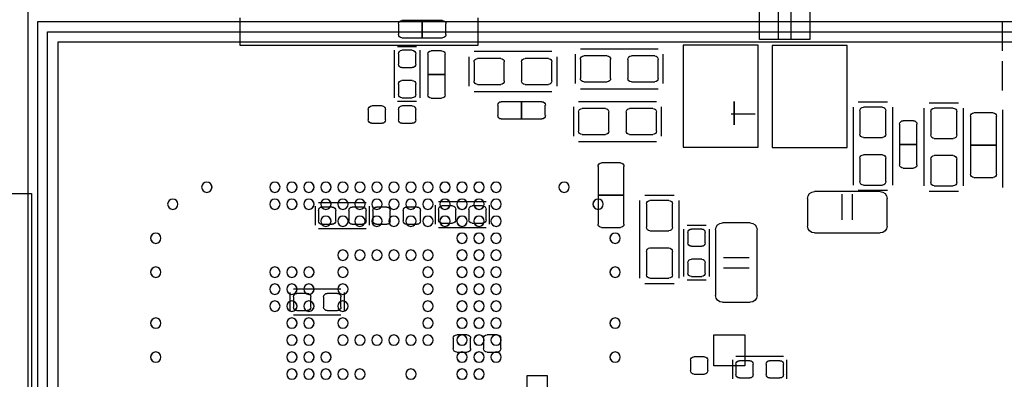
# Model space of a CAD drawing. Header units: inches. Extents: x -2.12 to 5.58, y -1.38 to 1.5.
# Tile 14 of 32: x -0.97 to 0.17, y 0.02 to 0.43. Entities that reach past the tile are written whole.
import ezdxf

# ---------------------------------------------------------------- set-up
doc = ezdxf.new("R2010")
doc.units = ezdxf.units.IN
doc.header["$MEASUREMENT"] = 0
for name, color, linetype in [('INTF_BLUE', 7, 'Continuous'), ('INTF_CYAN', 7, 'Continuous'), ('INTF_GREEN_1', 7, 'Continuous'), ('INTF_GREEN_3', 7, 'Continuous'), ('INTF_MAGENTA', 7, 'Continuous'), ('INTF_MAGENTA_1', 7, 'Continuous'), ('INTF_RED_3', 7, 'Continuous'), ('INTF_YELLOW_1', 7, 'Continuous'), ('INTF_YELLOW_2', 7, 'Continuous'), ('WHITE', 7, 'Continuous')]:
    doc.layers.add(name, color=color, linetype=linetype)

# ---------------------------------------------------------------- blocks, each defined once
blk = doc.blocks.new('DDD71C7C7C9CF9294EF7B95702A5EAB48181DBE0$$$B8A4396250C5687B1D31E70758B30729E1AC4426')
at = {"layer": 'INTF_MAGENTA', "color": 6}
for p, q in [((-222.894, -81.89), (-222.894, -78.887)), ((-222.894, -78.887), (-220.691, -78.887)), ((-220.691, -78.887), (-220.691, -81.89)), ((-220.278, -78.88), (-218.075, -78.88)), ((-220.278, -81.883), (-220.278, -78.88)), ((-218.075, -78.88), (-218.075, -81.883)), ((-210.236, -78.93), (-209.677, -78.93)), ((-210.337, -80.429), (-210.337, -79.032)), ((-209.575, -79.032), (-209.575, -80.429)), ((-209.677, -80.531), (-210.236, -80.531)), ((-220.691, -81.89), (-222.894, -81.89)), ((-218.075, -81.883), (-220.278, -81.883)), ((-223.048, -84.023), (-223.048, -83.261)), ((-222.743, -84.023), (-222.743, -83.261)), ((-212.38, -84.145), (-212.38, -83.586)), ((-212.278, -83.485), (-210.881, -83.485)), ((-210.779, -83.586), (-210.779, -84.145)), ((-218.745, -84.188), (-218.186, -84.188)), ((-218.846, -85.687), (-218.846, -84.29)), ((-218.084, -84.29), (-218.084, -85.687)), ((-210.881, -84.247), (-212.278, -84.247)), ((-219.253, -85.126), (-220.015, -85.126)), ((-219.253, -85.43), (-220.015, -85.43)), ((-218.186, -85.788), (-218.745, -85.788)), ((-208.115, -86.716), (-208.115, -86.157)), ((-208.013, -86.055), (-206.616, -86.055)), ((-206.515, -86.157), (-206.515, -86.716)), ((-206.616, -86.817), (-208.013, -86.817)), ((-221.12, -88.697), (-221.12, -88.138)), ((-221.018, -88.036), (-219.621, -88.036)), ((-219.519, -88.138), (-219.519, -88.697)), ((-214.088, -89.619), (-214.088, -88.611)), ((-214.088, -88.611), (-213.478, -88.611)), ((-213.478, -88.611), (-213.478, -89.619))]:
    blk.add_line(p, q, dxfattribs=at)
at = {"layer": 'WHITE', "color": 7}
for p, q in [((-211.099, -78.562), (-211.099, -78.257)), ((-210.998, -78.156), (-210.401, -78.156)), ((-210.401, -78.156), (-210.401, -78.664)), ((-210.401, -78.156), (-209.804, -78.156)), ((-210.401, -78.664), (-210.401, -78.156)), ((-209.702, -78.257), (-209.702, -78.562)), ((-210.401, -78.664), (-210.998, -78.664)), ((-209.804, -78.664), (-210.401, -78.664)), ((-217.234, -79.197), (-216.548, -79.197)), ((-215.837, -79.197), (-215.151, -79.197)), ((-214.109, -79.273), (-213.423, -79.273)), ((-212.712, -79.273), (-212.026, -79.273)), ((-211.074, -79.743), (-211.074, -79.147)), ((-210.972, -79.045), (-210.668, -79.045)), ((-210.566, -79.147), (-210.566, -79.743)), ((-210.21, -79.439), (-210.21, -79.134)), ((-210.109, -79.032), (-209.804, -79.032)), ((-209.702, -79.134), (-209.702, -79.439)), ((-217.335, -79.858), (-217.335, -79.299)), ((-216.446, -79.299), (-216.446, -79.858)), ((-215.938, -79.858), (-215.938, -79.299)), ((-215.049, -79.299), (-215.049, -79.858)), ((-214.211, -79.934), (-214.211, -79.375)), ((-213.322, -79.375), (-213.322, -79.934)), ((-212.814, -79.934), (-212.814, -79.375)), ((-211.925, -79.375), (-211.925, -79.934)), ((-209.804, -79.54), (-210.109, -79.54)), ((-210.566, -79.743), (-211.074, -79.743)), ((-211.074, -80.34), (-211.074, -79.743)), ((-211.074, -79.743), (-210.566, -79.743)), ((-210.566, -79.743), (-210.566, -80.34)), ((-216.548, -79.959), (-217.234, -79.959)), ((-215.151, -79.959), (-215.837, -79.959)), ((-213.423, -80.035), (-214.109, -80.035)), ((-212.026, -80.035), (-212.712, -80.035)), ((-210.21, -80.328), (-210.21, -80.023)), ((-210.109, -79.921), (-209.804, -79.921)), ((-209.702, -80.023), (-209.702, -80.328)), ((-210.668, -80.442), (-210.972, -80.442)), ((-209.804, -80.429), (-210.109, -80.429)), ((-226.009, -80.734), (-225.45, -80.734)), ((-223.926, -80.709), (-223.368, -80.709)), ((-214.02, -80.95), (-214.02, -80.645)), ((-213.919, -80.543), (-213.322, -80.543)), ((-213.322, -80.543), (-213.322, -81.051)), ((-213.322, -80.543), (-212.725, -80.543)), ((-213.322, -81.051), (-213.322, -80.543)), ((-212.624, -80.645), (-212.624, -80.95)), ((-210.111, -80.67), (-209.806, -80.67)), ((-209.222, -80.67), (-208.917, -80.67)), ((-227.279, -81.823), (-227.279, -80.973)), ((-227.179, -80.873), (-226.617, -80.873)), ((-226.517, -80.973), (-226.517, -81.823)), ((-226.111, -81.521), (-226.111, -80.835)), ((-225.349, -80.835), (-225.349, -81.521)), ((-224.028, -81.496), (-224.028, -80.81)), ((-223.266, -80.81), (-223.266, -81.496)), ((-217.284, -81.407), (-217.284, -80.848)), ((-217.183, -80.747), (-216.497, -80.747)), ((-216.395, -80.848), (-216.395, -81.407)), ((-215.887, -81.407), (-215.887, -80.848)), ((-215.786, -80.747), (-215.1, -80.747)), ((-214.998, -80.848), (-214.998, -81.407)), ((-210.213, -81.077), (-210.213, -80.772)), ((-209.705, -80.772), (-209.705, -81.077)), ((-209.324, -81.077), (-209.324, -80.772)), ((-208.816, -80.772), (-208.816, -81.077)), ((-224.942, -81.801), (-224.942, -81.204)), ((-224.841, -81.102), (-224.536, -81.102)), ((-224.434, -81.204), (-224.434, -81.801)), ((-213.322, -81.051), (-213.919, -81.051)), ((-212.725, -81.051), (-213.322, -81.051)), ((-209.806, -81.178), (-210.111, -81.178)), ((-208.917, -81.178), (-209.222, -81.178)), ((-223.368, -81.597), (-223.926, -81.597)), ((-216.497, -81.509), (-217.183, -81.509)), ((-215.1, -81.509), (-215.786, -81.509)), ((-227.279, -81.823), (-226.517, -81.823)), ((-227.279, -82.673), (-227.279, -81.823)), ((-226.517, -81.823), (-227.279, -81.823)), ((-226.517, -81.823), (-226.517, -82.673)), ((-225.45, -81.623), (-226.009, -81.623)), ((-224.434, -81.801), (-224.942, -81.801)), ((-224.942, -82.398), (-224.942, -81.801)), ((-224.942, -81.801), (-224.434, -81.801)), ((-224.434, -81.801), (-224.434, -82.398)), ((-226.009, -82.131), (-225.45, -82.131)), ((-223.926, -82.106), (-223.368, -82.106)), ((-226.111, -82.918), (-226.111, -82.233)), ((-225.349, -82.233), (-225.349, -82.918)), ((-224.028, -82.893), (-224.028, -82.207)), ((-223.266, -82.207), (-223.266, -82.893)), ((-216.332, -83.296), (-216.332, -82.446)), ((-216.232, -82.346), (-215.67, -82.346)), ((-215.57, -82.446), (-215.57, -83.296)), ((-224.536, -82.499), (-224.841, -82.499)), ((-226.617, -82.773), (-227.179, -82.773)), ((-225.45, -83.02), (-226.009, -83.02)), ((-223.368, -82.995), (-223.926, -82.995)), ((-216.332, -83.296), (-215.57, -83.296)), ((-216.332, -84.146), (-216.332, -83.296)), ((-215.57, -83.296), (-216.332, -83.296)), ((-215.57, -83.296), (-215.57, -84.146)), ((-217.754, -84.239), (-217.754, -83.553)), ((-217.653, -83.452), (-217.094, -83.452)), ((-216.992, -83.553), (-216.992, -84.239)), ((-212.176, -83.612), (-211.872, -83.612)), ((-211.287, -83.612), (-210.983, -83.612)), ((-212.278, -84.018), (-212.278, -83.713)), ((-211.77, -83.713), (-211.77, -84.018)), ((-211.389, -84.018), (-211.389, -83.713)), ((-210.881, -83.713), (-210.881, -84.018)), ((-210.35, -84.049), (-210.35, -83.744)), ((-210.249, -83.642), (-209.944, -83.642)), ((-209.842, -83.744), (-209.842, -84.049)), ((-209.461, -84.049), (-209.461, -83.744)), ((-209.36, -83.642), (-209.055, -83.642)), ((-208.953, -83.744), (-208.953, -84.049)), ((-211.872, -84.12), (-212.176, -84.12)), ((-210.983, -84.12), (-211.287, -84.12)), ((-209.944, -84.15), (-210.249, -84.15)), ((-209.055, -84.15), (-209.36, -84.15)), ((-218.719, -84.696), (-218.719, -84.391)), ((-218.618, -84.29), (-218.313, -84.29)), ((-218.211, -84.391), (-218.211, -84.696)), ((-217.094, -84.341), (-217.653, -84.341)), ((-215.67, -84.246), (-216.232, -84.246)), ((-218.313, -84.798), (-218.618, -84.798)), ((-217.754, -85.636), (-217.754, -84.95)), ((-217.653, -84.849), (-217.094, -84.849)), ((-216.992, -84.95), (-216.992, -85.636)), ((-218.719, -85.585), (-218.719, -85.281)), ((-218.618, -85.179), (-218.313, -85.179)), ((-218.211, -85.281), (-218.211, -85.585)), ((-218.313, -85.687), (-218.618, -85.687)), ((-217.094, -85.738), (-217.653, -85.738)), ((-207.912, -86.182), (-207.607, -86.182)), ((-207.023, -86.182), (-206.718, -86.182)), ((-208.013, -86.589), (-208.013, -86.284)), ((-207.505, -86.284), (-207.505, -86.589)), ((-207.124, -86.589), (-207.124, -86.284)), ((-206.616, -86.284), (-206.616, -86.589)), ((-207.607, -86.69), (-207.912, -86.69)), ((-206.718, -86.69), (-207.023, -86.69)), ((-212.712, -87.808), (-212.712, -87.503)), ((-212.611, -87.401), (-212.306, -87.401)), ((-212.204, -87.503), (-212.204, -87.808)), ((-211.823, -87.808), (-211.823, -87.503)), ((-211.722, -87.401), (-211.417, -87.401)), ((-211.315, -87.503), (-211.315, -87.808)), ((-212.306, -87.909), (-212.611, -87.909)), ((-211.417, -87.909), (-211.722, -87.909)), ((-220.917, -88.163), (-220.612, -88.163)), ((-220.028, -88.163), (-219.723, -88.163)), ((-218.796, -88.456), (-218.796, -88.151)), ((-218.694, -88.049), (-218.389, -88.049)), ((-218.288, -88.151), (-218.288, -88.456)), ((-221.018, -88.57), (-221.018, -88.265)), ((-220.51, -88.265), (-220.51, -88.57)), ((-220.129, -88.57), (-220.129, -88.265)), ((-219.621, -88.265), (-219.621, -88.57)), ((-220.612, -88.671), (-220.917, -88.671)), ((-219.723, -88.671), (-220.028, -88.671)), ((-218.389, -88.557), (-218.694, -88.557))]:
    blk.add_line(p, q, dxfattribs=at)
for centre, radius, start, end in [((-210.998, -78.257), 0.102, 90, 180), ((-209.804, -78.257), 0.102, 360, 90), ((-210.998, -78.562), 0.102, 180, 270), ((-209.804, -78.562), 0.102, 270, 0), ((-217.234, -79.299), 0.102, 90, 180), ((-216.548, -79.299), 0.102, 360, 90), ((-215.837, -79.299), 0.102, 90, 180), ((-215.151, -79.299), 0.102, 360, 90), ((-214.109, -79.375), 0.102, 90, 180), ((-213.423, -79.375), 0.102, 360, 90), ((-212.712, -79.375), 0.102, 90, 180), ((-212.026, -79.375), 0.102, 360, 90), ((-210.972, -79.147), 0.102, 90, 180), ((-210.668, -79.147), 0.102, 360, 90), ((-210.109, -79.134), 0.102, 90, 180), ((-209.804, -79.134), 0.102, 360, 90), ((-210.109, -79.439), 0.102, 180, 270), ((-209.804, -79.439), 0.102, 270, 0), ((-217.234, -79.858), 0.102, 180, 270), ((-216.548, -79.858), 0.102, 270, 0), ((-215.837, -79.858), 0.102, 180, 270), ((-215.151, -79.858), 0.102, 270, 0), ((-214.109, -79.934), 0.102, 180, 270), ((-213.423, -79.934), 0.102, 270, 0), ((-212.712, -79.934), 0.102, 180, 270), ((-212.026, -79.934), 0.102, 270, 0), ((-210.109, -80.023), 0.102, 90, 180), ((-209.804, -80.023), 0.102, 360, 90), ((-210.972, -80.34), 0.102, 180, 270), ((-210.668, -80.34), 0.102, 270, 0), ((-210.109, -80.328), 0.102, 180, 270), ((-209.804, -80.328), 0.102, 270, 0), ((-226.009, -80.835), 0.102, 90, 180), ((-225.45, -80.835), 0.102, 360, 90), ((-223.926, -80.81), 0.102, 90, 180), ((-223.368, -80.81), 0.102, 360, 90), ((-213.919, -80.645), 0.102, 90, 180), ((-212.725, -80.645), 0.102, 360, 90), ((-210.111, -80.772), 0.102, 90, 180), ((-209.806, -80.772), 0.102, 360, 90), ((-209.222, -80.772), 0.102, 90, 180), ((-208.917, -80.772), 0.102, 360, 90), ((-227.179, -80.973), 0.1, 89.9989, 180.0011), ((-226.617, -80.973), 0.1, 359.9989, 90.0011), ((-217.183, -80.848), 0.102, 90, 180), ((-216.497, -80.848), 0.102, 360, 90), ((-215.786, -80.848), 0.102, 90, 180), ((-215.1, -80.848), 0.102, 360, 90), ((-213.919, -80.95), 0.102, 180, 270), ((-212.725, -80.95), 0.102, 270, 0), ((-224.841, -81.204), 0.102, 90, 180), ((-224.536, -81.204), 0.102, 360, 90), ((-210.111, -81.077), 0.102, 180, 270), ((-209.806, -81.077), 0.102, 270, 0), ((-209.222, -81.077), 0.102, 180, 270), ((-208.917, -81.077), 0.102, 270, 0), ((-226.009, -81.521), 0.102, 180, 270), ((-225.45, -81.521), 0.102, 270, 0), ((-223.926, -81.496), 0.102, 180, 270), ((-223.368, -81.496), 0.102, 270, 0), ((-217.183, -81.407), 0.102, 180, 270), ((-216.497, -81.407), 0.102, 270, 0), ((-215.786, -81.407), 0.102, 180, 270), ((-215.1, -81.407), 0.102, 270, 0), ((-226.009, -82.233), 0.102, 90, 180), ((-225.45, -82.233), 0.102, 360, 90), ((-223.926, -82.207), 0.102, 90, 180), ((-223.368, -82.207), 0.102, 360, 90), ((-224.841, -82.398), 0.102, 180, 270), ((-224.536, -82.398), 0.102, 270, 0), ((-216.232, -82.446), 0.1, 89.9989, 180.0011), ((-215.67, -82.446), 0.1, 359.9989, 90.0011), ((-227.179, -82.673), 0.1, 179.9989, 270.0011), ((-226.617, -82.673), 0.1, 269.9989, 0.0011), ((-226.009, -82.918), 0.102, 180, 270), ((-225.45, -82.918), 0.102, 270, 0), ((-223.926, -82.893), 0.102, 180, 270), ((-223.368, -82.893), 0.102, 270, 0), ((-217.653, -83.553), 0.102, 90, 180), ((-217.094, -83.553), 0.102, 360, 90), ((-212.176, -83.713), 0.102, 90, 180), ((-211.872, -83.713), 0.102, 360, 90), ((-211.287, -83.713), 0.102, 90, 180), ((-210.983, -83.713), 0.102, 360, 90), ((-210.249, -83.744), 0.102, 90, 180), ((-209.944, -83.744), 0.102, 360, 90), ((-209.36, -83.744), 0.102, 90, 180), ((-209.055, -83.744), 0.102, 360, 90), ((-216.232, -84.146), 0.1, 179.9989, 270.0011), ((-215.67, -84.146), 0.1, 269.9989, 0.0011), ((-212.176, -84.018), 0.102, 180, 270), ((-211.872, -84.018), 0.102, 270, 0), ((-211.287, -84.018), 0.102, 180, 270), ((-210.983, -84.018), 0.102, 270, 0), ((-210.249, -84.049), 0.102, 180, 270), ((-209.944, -84.049), 0.102, 270, 0), ((-209.36, -84.049), 0.102, 180, 270), ((-209.055, -84.049), 0.102, 270, 0), ((-218.618, -84.391), 0.102, 90, 180), ((-218.313, -84.391), 0.102, 360, 90), ((-217.653, -84.239), 0.102, 180, 270), ((-217.094, -84.239), 0.102, 270, 0), ((-218.618, -84.696), 0.102, 180, 270), ((-218.313, -84.696), 0.102, 270, 0), ((-217.653, -84.95), 0.102, 90, 180), ((-217.094, -84.95), 0.102, 360, 90), ((-218.618, -85.281), 0.102, 90, 180), ((-218.313, -85.281), 0.102, 360, 90), ((-218.618, -85.585), 0.102, 180, 270), ((-218.313, -85.585), 0.102, 270, 0), ((-217.653, -85.636), 0.102, 180, 270), ((-217.094, -85.636), 0.102, 270, 0), ((-207.912, -86.284), 0.102, 90, 180), ((-207.607, -86.284), 0.102, 360, 90), ((-207.023, -86.284), 0.102, 90, 180), ((-206.718, -86.284), 0.102, 360, 90), ((-207.912, -86.589), 0.102, 180, 270), ((-207.607, -86.589), 0.102, 270, 0), ((-207.023, -86.589), 0.102, 180, 270), ((-206.718, -86.589), 0.102, 270, 0), ((-212.611, -87.503), 0.102, 90, 180), ((-212.306, -87.503), 0.102, 360, 90), ((-211.722, -87.503), 0.102, 90, 180), ((-211.417, -87.503), 0.102, 360, 90), ((-212.611, -87.808), 0.102, 180, 270), ((-212.306, -87.808), 0.102, 270, 0), ((-211.722, -87.808), 0.102, 180, 270), ((-211.417, -87.808), 0.102, 270, 0), ((-220.917, -88.265), 0.102, 90, 180), ((-220.612, -88.265), 0.102, 360, 90), ((-220.028, -88.265), 0.102, 90, 180), ((-219.723, -88.265), 0.102, 360, 90), ((-218.694, -88.151), 0.102, 90, 180), ((-218.389, -88.151), 0.102, 360, 90), ((-218.694, -88.456), 0.102, 180, 270), ((-218.389, -88.456), 0.102, 270, 0), ((-220.917, -88.57), 0.102, 180, 270), ((-220.612, -88.57), 0.102, 270, 0), ((-220.028, -88.57), 0.102, 180, 270), ((-219.723, -88.57), 0.102, 270, 0)]:
    blk.add_arc(centre, radius, start, end, dxfattribs=at)
blk = doc.blocks.new('S70CR100-TOP')
at = {"color": 0}
blk.add_blockref('DDD71C7C7C9CF9294EF7B95702A5EAB48181DBE0$$$B8A4396250C5687B1D31E70758B30729E1AC4426', (0, 0), dxfattribs=at)
blk = doc.blocks.new('3873F21D59116B9BB77B534D235B23D2048C078A$$$B8A4396250C5687B1D31E70758B30729E1AC4426')
at = {"layer": 'INTF_BLUE', "color": 5}
for p, q in [((-221.7926, -77.8004), (-221.7926, -78.7144)), ((-221.2338, -77.8004), (-221.2338, -78.7144)), ((-220.8786, -78.7144), (-220.8786, -77.8004)), ((-220.3198, -78.7144), (-220.3198, -77.8004)), ((-221.7926, -78.7144), (-220.8786, -78.7144)), ((-221.2338, -78.7144), (-220.3198, -78.7144)), ((-219.5655, -80.5365), (-219.5655, -81.225)), ((-219.4843, -80.8984), (-220.1864, -80.8984))]:
    blk.add_line(p, q, dxfattribs=at)
at = {"layer": 'INTF_MAGENTA_1', "color": 6}
for centre in [(-214.5714, -83.0592), (-212.5714, -83.0592), (-212.0714, -83.0592), (-211.5714, -83.0592), (-211.0714, -83.0592), (-210.5714, -83.0592), (-210.0714, -83.0592), (-209.5714, -83.0592), (-209.0714, -83.0592), (-208.5714, -83.0592), (-208.0714, -83.0592), (-207.5714, -83.0592), (-207.0714, -83.0592), (-206.5714, -83.0592), (-206.0714, -83.0592), (-204.0714, -83.0592), (-215.5714, -83.5592), (-212.5714, -83.5592), (-212.0714, -83.5592), (-211.5714, -83.5592), (-211.0714, -83.5592), (-210.5714, -83.5592), (-210.0714, -83.5592), (-209.5714, -83.5592), (-209.0714, -83.5592), (-208.5714, -83.5592), (-208.0714, -83.5592), (-207.5714, -83.5592), (-207.0714, -83.5592), (-206.5714, -83.5592), (-206.0714, -83.5592), (-203.0714, -83.5592), (-212.5714, -84.0592), (-212.0714, -84.0592), (-211.5714, -84.0592), (-211.0714, -84.0592), (-210.5714, -84.0592), (-210.0714, -84.0592), (-209.5714, -84.0592), (-209.0714, -84.0592), (-208.5714, -84.0592), (-208.0714, -84.0592), (-207.5714, -84.0592), (-216.0714, -84.5592), (-212.5714, -84.5592), (-212.0714, -84.5592), (-211.5714, -84.5592), (-202.5714, -84.5592), (-212.5714, -85.0592), (-212.0714, -85.0592), (-211.5714, -85.0592), (-210.5714, -85.0592), (-210.0714, -85.0592), (-209.5714, -85.0592), (-209.0714, -85.0592), (-208.5714, -85.0592), (-208.0714, -85.0592), (-216.0714, -85.5592), (-212.5714, -85.5592), (-212.0714, -85.5592), (-211.5714, -85.5592), (-210.5714, -85.5592), (-208.0714, -85.5592), (-207.0714, -85.5592), (-206.5714, -85.5592), (-206.0714, -85.5592), (-202.5714, -85.5592), (-212.5714, -86.0592), (-212.0714, -86.0592), (-211.5714, -86.0592), (-210.5714, -86.0592), (-208.0714, -86.0592), (-207.0714, -86.0592), (-206.5714, -86.0592), (-206.0714, -86.0592), (-212.5714, -86.5592), (-212.0714, -86.5592), (-211.5714, -86.5592), (-210.5714, -86.5592), (-208.0714, -86.5592), (-207.0714, -86.5592), (-206.5714, -86.5592), (-206.0714, -86.5592), (-216.0714, -87.0592), (-212.5714, -87.0592), (-212.0714, -87.0592), (-211.5714, -87.0592), (-210.5714, -87.0592), (-208.0714, -87.0592), (-207.0714, -87.0592), (-206.5714, -87.0592), (-202.5714, -87.0592), (-212.5714, -87.5592), (-212.0714, -87.5592), (-211.5714, -87.5592), (-210.5714, -87.5592), (-210.0714, -87.5592), (-209.5714, -87.5592), (-209.0714, -87.5592), (-208.5714, -87.5592), (-208.0714, -87.5592), (-207.0714, -87.5592), (-206.5714, -87.5592), (-216.0714, -88.0592), (-212.5714, -88.0592), (-212.0714, -88.0592), (-211.5714, -88.0592), (-207.5714, -88.0592), (-207.0714, -88.0592), (-206.5714, -88.0592), (-202.5714, -88.0592), (-212.0714, -88.5592), (-211.5714, -88.5592), (-210.0714, -88.5592), (-208.5714, -88.5592), (-208.0714, -88.5592), (-207.5714, -88.5592), (-207.0714, -88.5592), (-206.5714, -88.5592)]:
    blk.add_circle(centre, 0.1524, dxfattribs=at)
at = {"layer": 'INTF_RED_3', "color": 1}
for p, q in [((-200.279, -78.486), (-245.237, -78.486)), ((-199.39, -78.486), (-200.279, -78.486)), ((-199.39, -112.776), (-199.39, -78.486))]:
    blk.add_line(p, q, dxfattribs=at)
blk = doc.blocks.new('S70CR100-BOT')
at = {"color": 0}
blk.add_blockref('3873F21D59116B9BB77B534D235B23D2048C078A$$$B8A4396250C5687B1D31E70758B30729E1AC4426', (0, 0), dxfattribs=at)
blk = doc.blocks.new('31673240982F5778DC3FB12357F58391CCFCB263$$$B8A4396250C5687B1D31E70758B30729E1AC4426')
at = {"layer": 'INTF_CYAN', "color": 4}
for centre in [(-214.5714, -83.0592), (-212.5714, -83.0592), (-212.0714, -83.0592), (-211.5714, -83.0592), (-211.0714, -83.0592), (-210.5714, -83.0592), (-210.0714, -83.0592), (-209.5714, -83.0592), (-209.0714, -83.0592), (-208.5714, -83.0592), (-208.0714, -83.0592), (-207.5714, -83.0592), (-207.0714, -83.0592), (-206.5714, -83.0592), (-206.0714, -83.0592), (-204.0714, -83.0592), (-215.5714, -83.5592), (-212.5714, -83.5592), (-212.0714, -83.5592), (-211.5714, -83.5592), (-211.0714, -83.5592), (-210.5714, -83.5592), (-210.0714, -83.5592), (-209.5714, -83.5592), (-209.0714, -83.5592), (-208.5714, -83.5592), (-208.0714, -83.5592), (-207.5714, -83.5592), (-207.0714, -83.5592), (-206.5714, -83.5592), (-206.0714, -83.5592), (-203.0714, -83.5592), (-212.5714, -84.0592), (-212.0714, -84.0592), (-211.5714, -84.0592), (-211.0714, -84.0592), (-210.5714, -84.0592), (-210.0714, -84.0592), (-209.5714, -84.0592), (-209.0714, -84.0592), (-208.5714, -84.0592), (-208.0714, -84.0592), (-207.5714, -84.0592), (-216.0714, -84.5592), (-212.5714, -84.5592), (-212.0714, -84.5592), (-211.5714, -84.5592), (-202.5714, -84.5592), (-212.5714, -85.0592), (-212.0714, -85.0592), (-211.5714, -85.0592), (-210.5714, -85.0592), (-210.0714, -85.0592), (-209.5714, -85.0592), (-209.0714, -85.0592), (-208.5714, -85.0592), (-208.0714, -85.0592), (-216.0714, -85.5592), (-212.5714, -85.5592), (-212.0714, -85.5592), (-211.5714, -85.5592), (-210.5714, -85.5592), (-208.0714, -85.5592), (-207.0714, -85.5592), (-206.5714, -85.5592), (-206.0714, -85.5592), (-202.5714, -85.5592), (-212.5714, -86.0592), (-212.0714, -86.0592), (-211.5714, -86.0592), (-210.5714, -86.0592), (-208.0714, -86.0592), (-207.0714, -86.0592), (-206.5714, -86.0592), (-206.0714, -86.0592), (-212.5714, -86.5592), (-212.0714, -86.5592), (-211.5714, -86.5592), (-210.5714, -86.5592), (-208.0714, -86.5592), (-207.0714, -86.5592), (-206.5714, -86.5592), (-206.0714, -86.5592), (-216.0714, -87.0592), (-212.5714, -87.0592), (-212.0714, -87.0592), (-211.5714, -87.0592), (-210.5714, -87.0592), (-208.0714, -87.0592), (-207.0714, -87.0592), (-206.5714, -87.0592), (-202.5714, -87.0592), (-212.5714, -87.5592), (-212.0714, -87.5592), (-211.5714, -87.5592), (-210.5714, -87.5592), (-210.0714, -87.5592), (-209.5714, -87.5592), (-209.0714, -87.5592), (-208.5714, -87.5592), (-208.0714, -87.5592), (-207.0714, -87.5592), (-206.5714, -87.5592), (-216.0714, -88.0592), (-212.5714, -88.0592), (-212.0714, -88.0592), (-211.5714, -88.0592), (-207.5714, -88.0592), (-207.0714, -88.0592), (-206.5714, -88.0592), (-202.5714, -88.0592), (-212.0714, -88.5592), (-211.5714, -88.5592), (-210.0714, -88.5592), (-208.5714, -88.5592), (-208.0714, -88.5592), (-207.5714, -88.5592), (-207.0714, -88.5592), (-206.5714, -88.5592)]:
    blk.add_circle(centre, 0.1524, dxfattribs=at)
at = {"layer": 'INTF_GREEN_1', "color": 3}
for p, q in [((-212.0383, -78.0783), (-212.0383, -78.8911)), ((-205.0533, -78.8911), (-205.0533, -78.0783)), ((-199.1018, -78.1847), (-245.5488, -78.1847)), ((-199.1018, -113.0747), (-199.1018, -78.1847)), ((-199.7018, -78.7847), (-244.9488, -78.7847)), ((-212.0383, -78.8911), (-205.0533, -78.8911)), ((-199.7018, -112.4747), (-199.7018, -78.7847)), ((-219.5655, -80.5365), (-219.5655, -81.225)), ((-219.4843, -80.8984), (-220.1864, -80.8984)), ((-219.8876, -87.4016), (-219.8876, -88.3156)), ((-218.9736, -87.4016), (-219.8876, -87.4016)), ((-218.9736, -88.3156), (-218.9736, -87.4016)), ((-219.8876, -88.3156), (-218.9736, -88.3156))]:
    blk.add_line(p, q, dxfattribs=at)
at = {"layer": 'INTF_YELLOW_2', "color": 2}
for p, q in [((-219.5655, -80.5365), (-219.5655, -81.225)), ((-219.4843, -80.8984), (-220.1864, -80.8984)), ((-219.8876, -87.4016), (-219.8876, -88.3156)), ((-218.9736, -87.4016), (-219.8876, -87.4016)), ((-218.9736, -88.3156), (-218.9736, -87.4016)), ((-219.8876, -88.3156), (-218.9736, -88.3156))]:
    blk.add_line(p, q, dxfattribs=at)
blk = doc.blocks.new('S70CR110-BOT')
at = {"color": 0}
blk.add_blockref('31673240982F5778DC3FB12357F58391CCFCB263$$$B8A4396250C5687B1D31E70758B30729E1AC4426', (0, 0), dxfattribs=at)
blk = doc.blocks.new('FE1B2A364973CD4E62792E9A41617DEF1B491828$$$B8A4396250C5687B1D31E70758B30729E1AC4426')
at = {"layer": 'INTF_GREEN_3', "color": 3}
for p, q in [((-211.099, -78.562), (-211.099, -78.257)), ((-210.998, -78.156), (-210.401, -78.156)), ((-210.401, -78.156), (-210.401, -78.664)), ((-210.401, -78.156), (-209.804, -78.156)), ((-210.401, -78.664), (-210.401, -78.156)), ((-209.702, -78.257), (-209.702, -78.562)), ((-210.401, -78.664), (-210.998, -78.664)), ((-209.804, -78.664), (-210.401, -78.664)), ((-217.234, -79.197), (-216.548, -79.197)), ((-215.837, -79.197), (-215.151, -79.197)), ((-214.109, -79.273), (-213.423, -79.273)), ((-212.712, -79.273), (-212.026, -79.273)), ((-211.074, -79.743), (-211.074, -79.147)), ((-210.972, -79.045), (-210.668, -79.045)), ((-210.566, -79.147), (-210.566, -79.743)), ((-210.21, -79.439), (-210.21, -79.134)), ((-210.109, -79.032), (-209.804, -79.032)), ((-209.702, -79.134), (-209.702, -79.439)), ((-217.335, -79.858), (-217.335, -79.299)), ((-216.446, -79.299), (-216.446, -79.858)), ((-215.938, -79.858), (-215.938, -79.299)), ((-215.049, -79.299), (-215.049, -79.858)), ((-214.211, -79.934), (-214.211, -79.375)), ((-213.322, -79.375), (-213.322, -79.934)), ((-212.814, -79.934), (-212.814, -79.375)), ((-211.925, -79.375), (-211.925, -79.934)), ((-209.804, -79.54), (-210.109, -79.54)), ((-210.566, -79.743), (-211.074, -79.743)), ((-211.074, -80.34), (-211.074, -79.743)), ((-211.074, -79.743), (-210.566, -79.743)), ((-210.566, -79.743), (-210.566, -80.34)), ((-216.548, -79.959), (-217.234, -79.959)), ((-215.151, -79.959), (-215.837, -79.959)), ((-213.423, -80.035), (-214.109, -80.035)), ((-212.026, -80.035), (-212.712, -80.035)), ((-210.21, -80.328), (-210.21, -80.023)), ((-210.109, -79.921), (-209.804, -79.921)), ((-209.702, -80.023), (-209.702, -80.328)), ((-210.668, -80.442), (-210.972, -80.442)), ((-209.804, -80.429), (-210.109, -80.429)), ((-226.009, -80.734), (-225.45, -80.734)), ((-223.926, -80.709), (-223.368, -80.709)), ((-214.02, -80.95), (-214.02, -80.645)), ((-213.919, -80.543), (-213.322, -80.543)), ((-213.322, -80.543), (-213.322, -81.051)), ((-213.322, -80.543), (-212.725, -80.543)), ((-213.322, -81.051), (-213.322, -80.543)), ((-212.624, -80.645), (-212.624, -80.95)), ((-210.111, -80.67), (-209.806, -80.67)), ((-209.222, -80.67), (-208.917, -80.67)), ((-227.279, -81.823), (-227.279, -80.973)), ((-227.179, -80.873), (-226.617, -80.873)), ((-226.517, -80.973), (-226.517, -81.823)), ((-226.111, -81.521), (-226.111, -80.835)), ((-225.349, -80.835), (-225.349, -81.521)), ((-224.028, -81.496), (-224.028, -80.81)), ((-223.266, -80.81), (-223.266, -81.496)), ((-217.284, -81.407), (-217.284, -80.848)), ((-217.183, -80.747), (-216.497, -80.747)), ((-216.395, -80.848), (-216.395, -81.407)), ((-215.887, -81.407), (-215.887, -80.848)), ((-215.786, -80.747), (-215.1, -80.747)), ((-214.998, -80.848), (-214.998, -81.407)), ((-210.213, -81.077), (-210.213, -80.772)), ((-209.705, -80.772), (-209.705, -81.077)), ((-209.324, -81.077), (-209.324, -80.772)), ((-208.816, -80.772), (-208.816, -81.077)), ((-224.942, -81.801), (-224.942, -81.204)), ((-224.841, -81.102), (-224.536, -81.102)), ((-224.434, -81.204), (-224.434, -81.801)), ((-213.322, -81.051), (-213.919, -81.051)), ((-212.725, -81.051), (-213.322, -81.051)), ((-209.806, -81.178), (-210.111, -81.178)), ((-208.917, -81.178), (-209.222, -81.178)), ((-223.368, -81.597), (-223.926, -81.597)), ((-216.497, -81.509), (-217.183, -81.509)), ((-215.1, -81.509), (-215.786, -81.509)), ((-227.279, -81.823), (-226.517, -81.823)), ((-227.279, -82.673), (-227.279, -81.823)), ((-226.517, -81.823), (-227.279, -81.823)), ((-226.517, -81.823), (-226.517, -82.673)), ((-225.45, -81.623), (-226.009, -81.623)), ((-224.434, -81.801), (-224.942, -81.801)), ((-224.942, -82.398), (-224.942, -81.801)), ((-224.942, -81.801), (-224.434, -81.801)), ((-224.434, -81.801), (-224.434, -82.398)), ((-226.009, -82.131), (-225.45, -82.131)), ((-223.926, -82.106), (-223.368, -82.106)), ((-226.111, -82.918), (-226.111, -82.233)), ((-225.349, -82.233), (-225.349, -82.918)), ((-224.028, -82.893), (-224.028, -82.207)), ((-223.266, -82.207), (-223.266, -82.893)), ((-216.332, -83.296), (-216.332, -82.446)), ((-216.232, -82.346), (-215.67, -82.346)), ((-215.57, -82.446), (-215.57, -83.296)), ((-224.536, -82.499), (-224.841, -82.499)), ((-226.617, -82.773), (-227.179, -82.773)), ((-225.45, -83.02), (-226.009, -83.02)), ((-223.368, -82.995), (-223.926, -82.995)), ((-216.332, -83.296), (-215.57, -83.296)), ((-216.332, -84.146), (-216.332, -83.296)), ((-215.57, -83.296), (-216.332, -83.296)), ((-215.57, -83.296), (-215.57, -84.146)), ((-217.754, -84.239), (-217.754, -83.553)), ((-217.653, -83.452), (-217.094, -83.452)), ((-216.992, -83.553), (-216.992, -84.239)), ((-212.176, -83.612), (-211.872, -83.612)), ((-211.287, -83.612), (-210.983, -83.612)), ((-212.278, -84.018), (-212.278, -83.713)), ((-211.77, -83.713), (-211.77, -84.018)), ((-211.389, -84.018), (-211.389, -83.713)), ((-210.881, -83.713), (-210.881, -84.018)), ((-210.35, -84.049), (-210.35, -83.744)), ((-210.249, -83.642), (-209.944, -83.642)), ((-209.842, -83.744), (-209.842, -84.049)), ((-209.461, -84.049), (-209.461, -83.744)), ((-209.36, -83.642), (-209.055, -83.642)), ((-208.953, -83.744), (-208.953, -84.049)), ((-208.75, -84.049), (-208.75, -83.744)), ((-208.648, -83.642), (-208.344, -83.642)), ((-208.242, -83.744), (-208.242, -84.049)), ((-207.861, -84.049), (-207.861, -83.744)), ((-207.759, -83.642), (-207.454, -83.642)), ((-207.353, -83.744), (-207.353, -84.049)), ((-211.872, -84.12), (-212.176, -84.12)), ((-210.983, -84.12), (-211.287, -84.12)), ((-209.944, -84.15), (-210.249, -84.15)), ((-209.055, -84.15), (-209.36, -84.15)), ((-208.344, -84.15), (-208.648, -84.15)), ((-207.454, -84.15), (-207.759, -84.15)), ((-218.719, -84.696), (-218.719, -84.391)), ((-218.618, -84.29), (-218.313, -84.29)), ((-218.211, -84.391), (-218.211, -84.696)), ((-217.094, -84.341), (-217.653, -84.341)), ((-215.67, -84.246), (-216.232, -84.246)), ((-218.313, -84.798), (-218.618, -84.798)), ((-217.754, -85.636), (-217.754, -84.95)), ((-217.653, -84.849), (-217.094, -84.849)), ((-216.992, -84.95), (-216.992, -85.636)), ((-218.719, -85.585), (-218.719, -85.281)), ((-218.618, -85.179), (-218.313, -85.179)), ((-218.211, -85.281), (-218.211, -85.585)), ((-218.313, -85.687), (-218.618, -85.687)), ((-217.094, -85.738), (-217.653, -85.738)), ((-207.912, -86.182), (-207.607, -86.182)), ((-207.023, -86.182), (-206.718, -86.182)), ((-208.013, -86.589), (-208.013, -86.284)), ((-207.505, -86.284), (-207.505, -86.589)), ((-207.124, -86.589), (-207.124, -86.284)), ((-206.616, -86.284), (-206.616, -86.589)), ((-207.607, -86.69), (-207.912, -86.69)), ((-206.718, -86.69), (-207.023, -86.69)), ((-212.712, -87.808), (-212.712, -87.503)), ((-212.611, -87.401), (-212.306, -87.401)), ((-212.204, -87.503), (-212.204, -87.808)), ((-211.823, -87.808), (-211.823, -87.503)), ((-211.722, -87.401), (-211.417, -87.401)), ((-211.315, -87.503), (-211.315, -87.808)), ((-212.306, -87.909), (-212.611, -87.909)), ((-211.417, -87.909), (-211.722, -87.909)), ((-218.796, -88.456), (-218.796, -88.151)), ((-218.694, -88.049), (-218.389, -88.049)), ((-218.288, -88.151), (-218.288, -88.456)), ((-218.389, -88.557), (-218.694, -88.557))]:
    blk.add_line(p, q, dxfattribs=at)
for centre, radius, start, end in [((-210.998, -78.257), 0.102, 90, 180), ((-209.804, -78.257), 0.102, 360, 90), ((-210.998, -78.562), 0.102, 180, 270), ((-209.804, -78.562), 0.102, 270, 0), ((-217.234, -79.299), 0.102, 90, 180), ((-216.548, -79.299), 0.102, 360, 90), ((-215.837, -79.299), 0.102, 90, 180), ((-215.151, -79.299), 0.102, 360, 90), ((-214.109, -79.375), 0.102, 90, 180), ((-213.423, -79.375), 0.102, 360, 90), ((-212.712, -79.375), 0.102, 90, 180), ((-212.026, -79.375), 0.102, 360, 90), ((-210.972, -79.147), 0.102, 90, 180), ((-210.668, -79.147), 0.102, 360, 90), ((-210.109, -79.134), 0.102, 90, 180), ((-209.804, -79.134), 0.102, 360, 90), ((-210.109, -79.439), 0.102, 180, 270), ((-209.804, -79.439), 0.102, 270, 0), ((-217.234, -79.858), 0.102, 180, 270), ((-216.548, -79.858), 0.102, 270, 0), ((-215.837, -79.858), 0.102, 180, 270), ((-215.151, -79.858), 0.102, 270, 0), ((-214.109, -79.934), 0.102, 180, 270), ((-213.423, -79.934), 0.102, 270, 0), ((-212.712, -79.934), 0.102, 180, 270), ((-212.026, -79.934), 0.102, 270, 0), ((-210.109, -80.023), 0.102, 90, 180), ((-209.804, -80.023), 0.102, 360, 90), ((-210.972, -80.34), 0.102, 180, 270), ((-210.668, -80.34), 0.102, 270, 0), ((-210.109, -80.328), 0.102, 180, 270), ((-209.804, -80.328), 0.102, 270, 0), ((-226.009, -80.835), 0.102, 90, 180), ((-225.45, -80.835), 0.102, 360, 90), ((-223.926, -80.81), 0.102, 90, 180), ((-223.368, -80.81), 0.102, 360, 90), ((-213.919, -80.645), 0.102, 90, 180), ((-212.725, -80.645), 0.102, 360, 90), ((-210.111, -80.772), 0.102, 90, 180), ((-209.806, -80.772), 0.102, 360, 90), ((-209.222, -80.772), 0.102, 90, 180), ((-208.917, -80.772), 0.102, 360, 90), ((-227.179, -80.973), 0.1, 89.9989, 180.0011), ((-226.617, -80.973), 0.1, 359.9989, 90.0011), ((-217.183, -80.848), 0.102, 90, 180), ((-216.497, -80.848), 0.102, 360, 90), ((-215.786, -80.848), 0.102, 90, 180), ((-215.1, -80.848), 0.102, 360, 90), ((-213.919, -80.95), 0.102, 180, 270), ((-212.725, -80.95), 0.102, 270, 0), ((-224.841, -81.204), 0.102, 90, 180), ((-224.536, -81.204), 0.102, 360, 90), ((-210.111, -81.077), 0.102, 180, 270), ((-209.806, -81.077), 0.102, 270, 0), ((-209.222, -81.077), 0.102, 180, 270), ((-208.917, -81.077), 0.102, 270, 0), ((-226.009, -81.521), 0.102, 180, 270), ((-225.45, -81.521), 0.102, 270, 0), ((-223.926, -81.496), 0.102, 180, 270), ((-223.368, -81.496), 0.102, 270, 0), ((-217.183, -81.407), 0.102, 180, 270), ((-216.497, -81.407), 0.102, 270, 0), ((-215.786, -81.407), 0.102, 180, 270), ((-215.1, -81.407), 0.102, 270, 0), ((-226.009, -82.233), 0.102, 90, 180), ((-225.45, -82.233), 0.102, 360, 90), ((-223.926, -82.207), 0.102, 90, 180), ((-223.368, -82.207), 0.102, 360, 90), ((-224.841, -82.398), 0.102, 180, 270), ((-224.536, -82.398), 0.102, 270, 0), ((-216.232, -82.446), 0.1, 89.9989, 180.0011), ((-215.67, -82.446), 0.1, 359.9989, 90.0011), ((-227.179, -82.673), 0.1, 179.9989, 270.0011), ((-226.617, -82.673), 0.1, 269.9989, 0.0011), ((-226.009, -82.918), 0.102, 180, 270), ((-225.45, -82.918), 0.102, 270, 0), ((-223.926, -82.893), 0.102, 180, 270), ((-223.368, -82.893), 0.102, 270, 0), ((-217.653, -83.553), 0.102, 90, 180), ((-217.094, -83.553), 0.102, 360, 90), ((-212.176, -83.713), 0.102, 90, 180), ((-211.872, -83.713), 0.102, 360, 90), ((-211.287, -83.713), 0.102, 90, 180), ((-210.983, -83.713), 0.102, 360, 90), ((-210.249, -83.744), 0.102, 90, 180), ((-209.944, -83.744), 0.102, 360, 90), ((-209.36, -83.744), 0.102, 90, 180), ((-209.055, -83.744), 0.102, 360, 90), ((-208.648, -83.744), 0.102, 90, 180), ((-208.344, -83.744), 0.102, 360, 90), ((-207.759, -83.744), 0.102, 90, 180), ((-207.454, -83.744), 0.102, 360, 90), ((-216.232, -84.146), 0.1, 179.9989, 270.0011), ((-215.67, -84.146), 0.1, 269.9989, 0.0011), ((-212.176, -84.018), 0.102, 180, 270), ((-211.872, -84.018), 0.102, 270, 0), ((-211.287, -84.018), 0.102, 180, 270), ((-210.983, -84.018), 0.102, 270, 0), ((-210.249, -84.049), 0.102, 180, 270), ((-209.944, -84.049), 0.102, 270, 0), ((-209.36, -84.049), 0.102, 180, 270), ((-209.055, -84.049), 0.102, 270, 0), ((-208.648, -84.049), 0.102, 180, 270), ((-208.344, -84.049), 0.102, 270, 0), ((-207.759, -84.049), 0.102, 180, 270), ((-207.454, -84.049), 0.102, 270, 0), ((-218.618, -84.391), 0.102, 90, 180), ((-218.313, -84.391), 0.102, 360, 90), ((-217.653, -84.239), 0.102, 180, 270), ((-217.094, -84.239), 0.102, 270, 0), ((-218.618, -84.696), 0.102, 180, 270), ((-218.313, -84.696), 0.102, 270, 0), ((-217.653, -84.95), 0.102, 90, 180), ((-217.094, -84.95), 0.102, 360, 90), ((-218.618, -85.281), 0.102, 90, 180), ((-218.313, -85.281), 0.102, 360, 90), ((-218.618, -85.585), 0.102, 180, 270), ((-218.313, -85.585), 0.102, 270, 0), ((-217.653, -85.636), 0.102, 180, 270), ((-217.094, -85.636), 0.102, 270, 0), ((-207.912, -86.284), 0.102, 90, 180), ((-207.607, -86.284), 0.102, 360, 90), ((-207.023, -86.284), 0.102, 90, 180), ((-206.718, -86.284), 0.102, 360, 90), ((-207.912, -86.589), 0.102, 180, 270), ((-207.607, -86.589), 0.102, 270, 0), ((-207.023, -86.589), 0.102, 180, 270), ((-206.718, -86.589), 0.102, 270, 0), ((-212.611, -87.503), 0.102, 90, 180), ((-212.306, -87.503), 0.102, 360, 90), ((-211.722, -87.503), 0.102, 90, 180), ((-211.417, -87.503), 0.102, 360, 90), ((-212.611, -87.808), 0.102, 180, 270), ((-212.306, -87.808), 0.102, 270, 0), ((-211.722, -87.808), 0.102, 180, 270), ((-211.417, -87.808), 0.102, 270, 0), ((-218.694, -88.151), 0.102, 90, 180), ((-218.389, -88.151), 0.102, 360, 90), ((-218.694, -88.456), 0.102, 180, 270), ((-218.389, -88.456), 0.102, 270, 0)]:
    blk.add_arc(centre, radius, start, end, dxfattribs=at)
at = {"layer": 'INTF_YELLOW_1', "color": 2}
for p, q in [((-198.813, -77.763), (-198.813, -113.104)), ((-227.444, -78.181), (-227.444, -79.045)), ((-222.894, -81.89), (-222.894, -78.887)), ((-222.894, -78.887), (-220.691, -78.887)), ((-220.691, -78.887), (-220.691, -81.89)), ((-220.278, -78.88), (-218.075, -78.88)), ((-220.278, -81.883), (-220.278, -78.88)), ((-218.075, -78.88), (-218.075, -81.883)), ((-217.335, -78.994), (-215.049, -78.994)), ((-210.236, -78.93), (-209.677, -78.93)), ((-217.488, -80.01), (-217.488, -79.146)), ((-214.897, -79.146), (-214.897, -80.01)), ((-214.363, -80.086), (-214.363, -79.223)), ((-214.211, -79.07), (-211.925, -79.07)), ((-211.773, -79.223), (-211.773, -80.086)), ((-210.337, -80.429), (-210.337, -79.032)), ((-209.575, -79.032), (-209.575, -80.429)), ((-227.444, -79.35), (-227.444, -80.213)), ((-215.049, -80.162), (-217.335, -80.162)), ((-211.925, -80.239), (-214.211, -80.239)), ((-226.314, -83.02), (-226.314, -80.734)), ((-226.162, -80.582), (-225.298, -80.582)), ((-225.146, -80.734), (-225.146, -83.02)), ((-224.231, -82.995), (-224.231, -80.709)), ((-224.079, -80.556), (-223.215, -80.556)), ((-223.063, -80.709), (-223.063, -82.995)), ((-217.437, -81.559), (-217.437, -80.696)), ((-217.284, -80.543), (-214.998, -80.543)), ((-214.846, -80.696), (-214.846, -81.559)), ((-209.677, -80.531), (-210.236, -80.531)), ((-227.457, -80.785), (-227.457, -83.071)), ((-220.691, -81.89), (-222.894, -81.89)), ((-218.075, -81.883), (-220.278, -81.883)), ((-214.998, -81.712), (-217.284, -81.712)), ((-225.298, -83.172), (-226.162, -83.172)), ((-223.215, -83.147), (-224.079, -83.147)), ((-223.86, -83.185), (-221.93, -83.185)), ((-217.805, -83.299), (-216.941, -83.299)), ((-198.107, -83.242), (-198.92, -83.242)), ((-198.92, -83.242), (-198.92, -90.227)), ((-224.064, -84.201), (-224.064, -83.388)), ((-221.727, -83.388), (-221.727, -84.201)), ((-217.957, -85.738), (-217.957, -83.452)), ((-216.789, -83.452), (-216.789, -85.738)), ((-212.38, -84.145), (-212.38, -83.586)), ((-212.278, -83.485), (-210.881, -83.485)), ((-210.779, -83.586), (-210.779, -84.145)), ((-208.851, -84.176), (-208.851, -83.617)), ((-208.75, -83.515), (-207.353, -83.515)), ((-207.251, -83.617), (-207.251, -84.176)), ((-220.04, -84.11), (-219.227, -84.11)), ((-218.745, -84.188), (-218.186, -84.188)), ((-221.93, -84.404), (-223.86, -84.404)), ((-220.243, -86.243), (-220.243, -84.313)), ((-219.024, -84.313), (-219.024, -86.243)), ((-218.846, -85.687), (-218.846, -84.29)), ((-218.084, -84.29), (-218.084, -85.687)), ((-210.881, -84.247), (-212.278, -84.247)), ((-207.353, -84.277), (-208.75, -84.277)), ((-218.186, -85.788), (-218.745, -85.788)), ((-216.941, -85.89), (-217.805, -85.89)), ((-208.115, -86.716), (-208.115, -86.157)), ((-208.013, -86.055), (-206.616, -86.055)), ((-206.515, -86.157), (-206.515, -86.716)), ((-219.227, -86.446), (-220.04, -86.446)), ((-206.616, -86.817), (-208.013, -86.817)), ((-214.088, -88.611), (-213.478, -88.611)), ((-214.088, -89.619), (-214.088, -88.611)), ((-213.478, -88.611), (-213.478, -89.619))]:
    blk.add_line(p, q, dxfattribs=at)
for centre, start, end in [((-223.86, -83.388), 90, 180), ((-221.93, -83.388), 360, 90), ((-223.86, -84.201), 180, 270), ((-221.93, -84.201), 270, 0), ((-220.04, -84.313), 90, 180), ((-219.227, -84.313), 360, 90), ((-220.04, -86.243), 180, 270), ((-219.227, -86.243), 270, 0)]:
    blk.add_arc(centre, 0.203, start, end, dxfattribs=at)
blk = doc.blocks.new('S70CR110-TOP')
at = {"color": 0}
blk.add_blockref('FE1B2A364973CD4E62792E9A41617DEF1B491828$$$B8A4396250C5687B1D31E70758B30729E1AC4426', (0, 0), dxfattribs=at)
blk = doc.blocks.new('S70CR100_STACK_ASSY_ASM')
at = {"color": 0, "extrusion": (0, 0, -1), "rotation": 1.14827544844e-05}
blk.add_blockref('S70CR100-TOP', (223.214, 89.15), dxfattribs=at)
at = {"color": 0, "extrusion": (0, 0, -1)}
for name, p in [('S70CR110-BOT', (223.214, 89.15, -1)), ('S70CR100-BOT', (223.215, 89.15, -1)), ('S70CR110-TOP', (223.214, 89.15))]:
    blk.add_blockref(name, p, dxfattribs=at)

msp = doc.modelspace()

# ---------------------------------------------------------------- block references
at = {"xscale": 0.0393700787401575, "yscale": 0.0393700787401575, "zscale": 0.0393700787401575}
msp.add_blockref('S70CR100_STACK_ASSY_ASM', (0, 0), dxfattribs=at)

doc.saveas('drawing.dxf')
